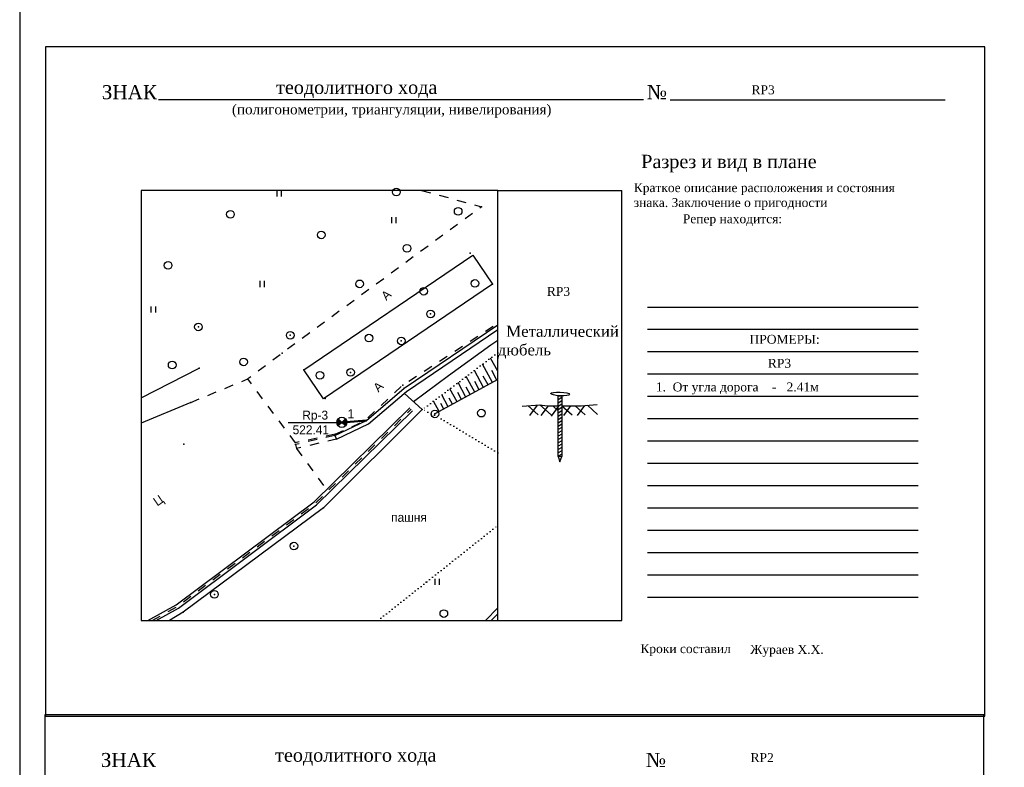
# Model space of a CAD drawing. Header units: millimetres. Extents: x 767170 to 66149698, y -983507 to 2493658.
# Tile 4 of 256: x 1201065 to 1297663, y -798294 to -725012. Entities that reach past the tile are written whole.
import ezdxf

# ---------------------------------------------------------------- set-up
doc = ezdxf.new("R2010")
doc.units = ezdxf.units.MM
for name, pattern in [('Д_ТРОТ_ТРУБА', [3, 1.5, -1.5]), ('ДОРОГИ_СТРОЯЩ', [9, 8, -1]), ('Контура низ откосов  Штриховая 0.1-0.5 - - - - - - -', [0.6, 0.1, -0.5])]:
    doc.linetypes.add(name, pattern=pattern)
for name, color, linetype in [('(002) Рамка', 7, 'Continuous'), ('(022) Возд. Линии', 7, 'Continuous'), ('(038) Деревья', 7, 'Continuous'), ('Кроки', 250, 'Continuous')]:
    doc.layers.add(name, color=color, linetype=linetype)
doc.styles.add('BM-431', font='txt')
doc.styles.add('D-431', font='txt')
doc.styles.add('S', font='txtwr', dxfattribs={"oblique": 15})
doc.styles.get("Standard").update_dxf_attribs({"font": 'isocpeui.ttf'})
doc.linetypes.add('ОГРАДА_БЕТ', pattern='A,4,["|",Standard,S=0.8,R=0,X=0,Y=-0.8],4', length=8)
doc.linetypes.add('ОТКОСЫ_НЕУКР', pattern='A,0.5,["|",Standard,S=1.2,R=0,X=0,Y=-1.2],1,["|",Standard,S=0.5,R=0,X=0,Y=-0.5],0.5', length=2)
doc.linetypes.add('ПОДПОРНАЯ СТЕНКА', pattern='A,2,["V",Standard,S=1.2,R=0,X=0,Y=-1.2],0.2,["V",Standard,S=0.8,R=0,X=0,Y=-0.8],0.25,["V",Standard,S=0.3,R=0,X=0,Y=-0.3],0.25', length=2.7)

# ---------------------------------------------------------------- blocks, each defined once
blk = doc.blocks.new('d-flat-19-flat-1')
at = {"layer": '(038) Деревья'}
blk.add_ellipse((0, 0), major_axis=(0.265, 0.265), ratio=1, start_param=5.497787, end_param=11.780972, dxfattribs=at)
blk = doc.blocks.new('d-flat-18-flat-1')
at = {"layer": '(038) Деревья'}
blk.add_ellipse((0, 0), major_axis=(0.265, 0.265), ratio=1, start_param=5.497787, end_param=11.780972, dxfattribs=at)
blk = doc.blocks.new('d-flat-17-flat-1')
at = {"layer": '(038) Деревья'}
blk.add_ellipse((0, 0), major_axis=(0.265, 0.265), ratio=1, start_param=5.497787, end_param=11.780972, dxfattribs=at)
blk = doc.blocks.new('d-flat-16-flat-1')
at = {"layer": '(038) Деревья'}
blk.add_ellipse((0, 0), major_axis=(0.265, 0.265), ratio=1, start_param=5.497787, end_param=11.780972, dxfattribs=at)
blk = doc.blocks.new('d-flat-15-flat-1')
at = {"layer": '(038) Деревья'}
blk.add_ellipse((0, 0), major_axis=(0.265, 0.265), ratio=1, start_param=5.497787, end_param=11.780972, dxfattribs=at)
blk = doc.blocks.new('d-flat-14-flat-1')
at = {"layer": '(038) Деревья'}
blk.add_ellipse((0, 0), major_axis=(0.265, 0.265), ratio=1, start_param=5.497787, end_param=11.780972, dxfattribs=at)
blk = doc.blocks.new('d-flat-13-flat-1')
at = {"layer": '(038) Деревья'}
blk.add_ellipse((0, 0), major_axis=(0.265, 0.265), ratio=1, start_param=5.497787, end_param=11.780972, dxfattribs=at)
blk = doc.blocks.new('d-flat-12-flat-1')
at = {"layer": '(038) Деревья'}
blk.add_ellipse((0, 0), major_axis=(0.265, 0.265), ratio=1, start_param=5.497787, end_param=11.780972, dxfattribs=at)
blk = doc.blocks.new('d-flat-11-flat-1')
at = {"layer": '(038) Деревья'}
blk.add_ellipse((0, 0), major_axis=(0.265, 0.265), ratio=1, start_param=5.497787, end_param=11.780972, dxfattribs=at)
blk = doc.blocks.new('d-flat-10-flat-1')
at = {"layer": '(038) Деревья'}
blk.add_ellipse((0, 0), major_axis=(0.265, 0.265), ratio=1, start_param=5.497787, end_param=11.780972, dxfattribs=at)
blk = doc.blocks.new('d-flat-9-flat-1')
at = {"layer": '(038) Деревья'}
blk.add_ellipse((0, 0), major_axis=(0.265, 0.265), ratio=1, start_param=5.497787, end_param=11.780972, dxfattribs=at)
blk = doc.blocks.new('I04010-flat-12-flat-1')
at = {"layer": 'Кроки'}
for p, q in [((-0.206, 0.004), (-0.206, 0.604)), ((0.194, 0.604), (0.194, 0.004))]:
    blk.add_line(p, q, dxfattribs=at)
blk = doc.blocks.new('I04010-flat-11-flat-1')
at = {"layer": 'Кроки'}
for p, q in [((-0.206, 0.004), (-0.206, 0.604)), ((0.194, 0.604), (0.194, 0.004))]:
    blk.add_line(p, q, dxfattribs=at)
blk = doc.blocks.new('I04010-flat-10-flat-1')
at = {"layer": 'Кроки'}
for p, q in [((-0.206, 0.004), (-0.206, 0.604)), ((0.194, 0.604), (0.194, 0.004))]:
    blk.add_line(p, q, dxfattribs=at)
blk = doc.blocks.new('I04010-flat-9-flat-1')
at = {"layer": 'Кроки'}
for p, q in [((-0.206, 0.004), (-0.206, 0.604)), ((0.194, 0.604), (0.194, 0.004))]:
    blk.add_line(p, q, dxfattribs=at)
blk = doc.blocks.new('I04010-flat-8-flat-1')
at = {"layer": 'Кроки'}
for p, q in [((-0.206, 0.004), (-0.206, 0.604)), ((0.194, 0.604), (0.194, 0.004))]:
    blk.add_line(p, q, dxfattribs=at)
blk = doc.blocks.new('d-flat-8-flat-1')
at = {"layer": '(038) Деревья'}
blk.add_ellipse((0, 0), major_axis=(0.265, 0.265), ratio=1, start_param=5.497787, end_param=11.780972, dxfattribs=at)
blk = doc.blocks.new('d-flat-7-flat-1')
at = {"layer": '(038) Деревья'}
blk.add_ellipse((0, 0), major_axis=(0.265, 0.265), ratio=1, start_param=5.497787, end_param=11.780972, dxfattribs=at)
blk = doc.blocks.new('I00110-flat-8')
h = blk.add_hatch(color=7)
edge = h.paths.add_edge_path()
edge.add_line((0.354, 0.354), (0, 0))
edge.add_line((0, 0), (0.354, -0.354))
edge.add_arc((0, 0), 0.5, 315, 405)
edge = h.paths.add_edge_path()
edge.add_line((-0.354, -0.354), (0, 0))
edge.add_line((0, 0), (-0.354, 0.354))
edge.add_arc((0, 0), 0.5, 135, 225)
at = {"color": 7}
for points in [[(0, 0), (-0.354, 0.354, 0.414214), (-0.354, -0.354)], [(0, 0), (0.354, -0.354, 0.414214), (0.354, 0.354)]]:
    blk.add_lwpolyline(points, format="xyb", close=True, dxfattribs=at)
blk.add_lwpolyline([(0.008, 0), (0.008, 0)], dxfattribs=at)
at = {"layer": 'Кроки'}
blk.add_circle((0, 0), 0.5, dxfattribs=at)
at = {"color": 4, "linetype": 'Continuous', "style": 'S', "oblique": 15}
blk.add_attdef('G', (0.692, 0.111), '', height=1, dxfattribs=at)
at = {"color": 4, "style": 'S', "oblique": 15}
blk.add_attdef('Z', (0.738, -1.15), '', height=1, dxfattribs=at)
blk = doc.blocks.new('d-flat-47')
at = {"layer": '(038) Деревья'}
blk.add_ellipse((0, 0), major_axis=(0.265, 0.265), ratio=1, start_param=5.497787, end_param=11.780972, dxfattribs=at)
blk = doc.blocks.new('d-flat-48')
at = {"layer": '(038) Деревья'}
blk.add_ellipse((0, 0), major_axis=(0.265, 0.265), ratio=1, start_param=5.497787, end_param=11.780972, dxfattribs=at)
blk = doc.blocks.new('d-flat-49')
at = {"layer": '(038) Деревья'}
blk.add_ellipse((0, 0), major_axis=(0.265, 0.265), ratio=1, start_param=5.497787, end_param=11.780972, dxfattribs=at)
blk = doc.blocks.new('d-flat-50')
at = {"layer": '(038) Деревья'}
blk.add_ellipse((0, 0), major_axis=(0.265, 0.265), ratio=1, start_param=5.497787, end_param=11.780972, dxfattribs=at)
blk = doc.blocks.new('d-flat-51')
at = {"layer": '(038) Деревья'}
blk.add_ellipse((0, 0), major_axis=(0.265, 0.265), ratio=1, start_param=5.497787, end_param=11.780972, dxfattribs=at)
blk = doc.blocks.new('d-flat-52')
at = {"layer": '(038) Деревья'}
blk.add_ellipse((0, 0), major_axis=(0.265, 0.265), ratio=1, start_param=5.497787, end_param=11.780972, dxfattribs=at)
blk = doc.blocks.new('d-flat-53')
at = {"layer": '(038) Деревья'}
blk.add_ellipse((0, 0), major_axis=(0.265, 0.265), ratio=1, start_param=5.497787, end_param=11.780972, dxfattribs=at)
blk = doc.blocks.new('d-flat-54')
at = {"layer": '(038) Деревья'}
blk.add_ellipse((0, 0), major_axis=(0.265, 0.265), ratio=1, start_param=5.497787, end_param=11.780972, dxfattribs=at)
blk = doc.blocks.new('d-flat-55')
at = {"layer": '(038) Деревья'}
blk.add_ellipse((0, 0), major_axis=(0.265, 0.265), ratio=1, start_param=5.497787, end_param=11.780972, dxfattribs=at)
blk = doc.blocks.new('d-flat-56')
at = {"layer": '(038) Деревья'}
blk.add_ellipse((0, 0), major_axis=(0.265, 0.265), ratio=1, start_param=5.497787, end_param=11.780972, dxfattribs=at)
blk = doc.blocks.new('A$C27c3a978')
at = {"layer": '(002) Рамка', "color": 0, "ltscale": 600}
blk.add_lwpolyline([(-311715, -223050), (238285, -223050), (238285, 226950), (-311715, 226950)], close=True, dxfattribs=at)
at = {"layer": 'Кроки', "ltscale": 600}
for p, q in [((-264812, -53920), (-265513, -52634)), ((-266203, -55504), (-267111, -53838)), ((-265334, -55031), (-266312, -53236)), ((-264899, -54794), (-265406, -53865)), ((-267941, -56451), (-268708, -55042)), ((-267072, -55978), (-267910, -54440)), ((-266638, -55741), (-267074, -54940)), ((-265768, -55268), (-266240, -54402)), ((-268810, -56924), (-269507, -55644)), ((-268376, -56688), (-268742, -56016)), ((-267507, -56214), (-267908, -55478)), ((-270548, -57871), (-271105, -56848)), ((-269679, -57398), (-270306, -56246)), ((-269245, -57161), (-269576, -56553)), ((-270114, -57634), (-270410, -57091)), ((-285391, -58939), (-280609, -58939))]:
    blk.add_line(p, q, dxfattribs=at)
at = {"layer": 'Кроки', "lineweight": -2, "ltscale": 600}
for points in [[(-309169, -22137), (-309169, -87735), (-217019, -87735), (-217019, -22137)], [(-309263, -87597), (-309263, -153195), (-217114, -153195), (-217114, -87597)]]:
    blk.add_lwpolyline(points, close=True, dxfattribs=at)
at = {"layer": 'Кроки', "lineweight": -2, "ltscale": 600, "elevation": 70}
for points in [[(-298081, -27294), (-250511, -27294)], [(-247901, -27311), (-220928, -27311)]]:
    blk.add_lwpolyline(points, dxfattribs=at)
at = {"layer": 'Кроки', "linetype": 'Continuous', "ltscale": 600}
for points in [[(-264812, -36193), (-299798, -36193), (-299798, -78364), (-264812, -78364), (-264812, -36193)], [(-258526, -56514), (-258890, -56725)], [(-258526, -56839), (-258890, -57050)], [(-262407, -57359), (-260689, -57231), (-259954, -57313), (-258890, -57313)], [(-261844, -57317), (-260845, -58212)], [(-260951, -57250), (-261699, -58274)], [(-260689, -57231), (-259582, -58209)], [(-259876, -57313), (-260578, -58274)], [(-258890, -57375), (-259580, -58319)], [(-259422, -57313), (-258890, -57791)], [(-258526, -57164), (-258890, -57375)], [(-258526, -57489), (-258890, -57700)], [(-258526, -57814), (-258890, -58025)], [(-258526, -57313), (-256636, -57313), (-255059, -57184)], [(-258526, -57313), (-257527, -58209)], [(-257690, -57330), (-258380, -58274)], [(-257225, -57313), (-256226, -58209)], [(-256298, -57286), (-257020, -58274)], [(-256021, -57263), (-255022, -58159)], [(-258526, -58139), (-258890, -58350)], [(-258526, -58464), (-258890, -58675)], [(-258526, -58790), (-258890, -59000)], [(-258526, -59115), (-258890, -59326)], [(-258526, -59440), (-258890, -59651)], [(-258526, -59765), (-258890, -59976)], [(-258526, -60090), (-258890, -60301)], [(-258526, -60415), (-258890, -60626)], [(-258526, -60740), (-258890, -60951)], [(-258526, -61065), (-258890, -61276)], [(-258526, -61390), (-258890, -61601)], [(-258526, -61716), (-258890, -61926)], [(-258526, -62041), (-258890, -62252)], [(-258890, -62278), (-258713, -62809), (-258526, -62278)]]:
    blk.add_lwpolyline(points, dxfattribs=at)
at = {"layer": 'Кроки', "linetype": 'Д_ТРОТ_ТРУБА', "ltscale": 600, "flags": 128}
for points in [[(-272294, -36193), (-266412, -37811), (-285950, -52147), (-289334, -54678)], [(-280770, -60094), (-277901, -58813), (-274138, -55282), (-264812, -49213)], [(-294930, -56983), (-289334, -54678)], [(-284652, -60939), (-289334, -54678)], [(-280770, -60094), (-284689, -60947)], [(-284560, -61502), (-281616, -65516)]]:
    blk.add_lwpolyline(points, dxfattribs=at)
at = {"layer": 'Кроки', "lineweight": -2, "ltscale": 600}
for points in [[(-264812, -78364), (-252630, -78364), (-252630, -36193)], [(-250131, -47629), (-223579, -47629)], [(-250131, -49815), (-223579, -49815)], [(-250131, -52002), (-223579, -52002)], [(-250131, -54188), (-223579, -54188)], [(-250131, -56375), (-223579, -56375)], [(-250131, -58562), (-223579, -58562)], [(-250131, -60748), (-223579, -60748)], [(-250131, -62935), (-223579, -62935)], [(-250131, -65122), (-223579, -65122)], [(-250131, -67308), (-223579, -67308)], [(-250131, -69495), (-223579, -69495)], [(-250131, -71681), (-223579, -71681)], [(-250131, -73868), (-223579, -73868)], [(-250131, -76055), (-223579, -76055)]]:
    blk.add_lwpolyline(points, dxfattribs=at)
at = {"layer": 'Кроки', "color": 7, "ltscale": 600, "flags": 128}
blk.add_lwpolyline([(-264812, -36193), (-252630, -36193)], dxfattribs=at)
at = {"layer": 'Кроки', "ltscale": 600}
blk.add_lwpolyline([(-283839, -53782), (-267262, -42541), (-265333, -45385), (-281910, -56626)], close=True, dxfattribs=at)
at = {"layer": 'Кроки', "ltscale": 600, "flags": 128}
for points in [[(-280791, -60211), (-277707, -58756), (-273995, -55586), (-264812, -49360)], [(-280791, -60211), (-280620, -60573)], [(-265463, -78364), (-264812, -77702)]]:
    blk.add_lwpolyline(points, dxfattribs=at)
at = {"layer": 'Кроки', "linetype": 'ПОДПОРНАЯ СТЕНКА', "ltscale": 600, "flags": 128}
for points in [[(-280620, -60573), (-277488, -59095), (-273752, -55904), (-264812, -49844)], [(-273970, -56090), (-272214, -57684), (-281898, -67300), (-295693, -77534), (-297015, -78364)]]:
    blk.add_lwpolyline(points, dxfattribs=at)
at = {"layer": 'Кроки', "color": 3, "ltscale": 600}
blk.add_lwpolyline([(-273092, -56887), (-269656, -54347), (-265484, -51335), (-264812, -50884)], dxfattribs=at)
at = {"layer": 'Кроки', "linetype": 'Контура низ откосов  Штриховая 0.1-0.5 - - - - - - -', "ltscale": 600}
blk.add_lwpolyline([(-264812, -52106), (-272214, -57684)], dxfattribs=at)
at = {"layer": 'Кроки', "linetype": 'ОТКОСЫ_НЕУКР', "ltscale": 600}
for points in [[(-299798, -56515), (-294096, -53634)], [(-294930, -56983), (-299798, -59029)]]:
    blk.add_lwpolyline(points, dxfattribs=at)
at = {"layer": 'Кроки', "ltscale": 600}
for points in [[(-264812, -54747), (-270983, -58108)], [(-299134, -78364), (-296365, -76810), (-282841, -66717), (-273452, -57515)], [(-298317, -78364), (-296147, -77146), (-282580, -67021), (-273172, -57801)]]:
    blk.add_lwpolyline(points, dxfattribs=at)
at = {"layer": 'Кроки', "linetype": 'Continuous', "ltscale": 600}
blk.add_lwpolyline([(-258890, -56331), (-258526, -56331), (-258526, -62278), (-258890, -62278)], close=True, dxfattribs=at)
at = {"layer": 'Кроки', "color": 3, "linetype": 'Д_ТРОТ_ТРУБА', "ltscale": 600, "flags": 128}
blk.add_lwpolyline([(-298725, -78364), (-296256, -76978), (-282710, -66869), (-273312, -57658)], dxfattribs=at)
at = {"layer": 'Кроки', "linetype": 'Контура низ откосов  Штриховая 0.1-0.5 - - - - - - -', "ltscale": 600, "flags": 128}
for points in [[(-264812, -61906), (-270718, -58373), (-272214, -57684)], [(-276573, -78364), (-264812, -69038)]]:
    blk.add_lwpolyline(points, dxfattribs=at)
at = {"layer": 'Кроки', "color": 1, "lineweight": 50, "ltscale": 600, "flags": 128}
blk.add_lwpolyline([(-280111, -58933), (-277707, -58756)], dxfattribs=at)
at = {"layer": 'Кроки', "linetype": 'Д_ТРОТ_ТРУБА', "ltscale": 600}
for points in [[(-280791, -60211), (-284652, -61113)], [(-280620, -60573), (-284561, -61502)], [(-284652, -61113), (-284560, -61502)]]:
    blk.add_lwpolyline(points, dxfattribs=at)
at = {"layer": 'Кроки', "linetype": 'ОГРАДА_БЕТ', "ltscale": 600, "flags": 128}
blk.add_lwpolyline([(-266025, -78364), (-264812, -77132)], dxfattribs=at)
at = {"layer": 'Кроки', "linetype": 'Continuous'}
blk.add_ellipse((-258700, -56149), major_axis=(925, -39), ratio=0.196928, dxfattribs=at)
at = {"layer": 'Кроки', "color": 7, "linetype": 'ByBlock', "lineweight": -2}
for p in [(-266412, -37811), (-267535, -42342), (-265333, -45385), (-271405, -48310), (-294180, -49578), (-285176, -50401), (-274284, -50956), (-285950, -52147), (-294096, -53634), (-283839, -53782), (-279251, -54042), (-274138, -55282), (-273995, -55586), (-294930, -56983), (-281753, -56612), (-277707, -58756), (-270983, -58108), (-280111, -58933), (-280791, -60211), (-295619, -61068), (-284652, -61113), (-281898, -67300), (-284817, -71060), (-271821, -74595), (-292609, -75793), (-295693, -77534)]:
    blk.add_point(p, dxfattribs=at)
at = {"layer": 'Кроки'}
blk.add_point((-272214, -57684), dxfattribs=at)
at = {"layer": '(022) Возд. Линии', "xscale": 1000, "yscale": 1000, "zscale": 1000}
for name, p in [('I04010-flat-11-flat-1', (-286260, -36811)), ('d-flat-12-flat-1', (-274767, -36361)), ('d-flat-10-flat-1', (-291041, -38542)), ('d-flat-16-flat-1', (-268697, -38246)), ('I04010-flat-12-flat-1', (-275002, -39424)), ('d-flat-11-flat-1', (-282128, -40556)), ('d-flat-15-flat-1', (-273718, -41874)), ('d-flat-9-flat-1', (-297157, -43546)), ('I04010-flat-10-flat-1', (-287909, -45672)), ('d-flat-14-flat-1', (-278374, -45358)), ('d-flat-56', (-267055, -45317)), ('d-flat-55', (-272072, -46079)), ('I04010-flat-9-flat-1', (-298598, -48171)), ('d-flat-54', (-271405, -48310)), ('d-flat-50', (-294180, -49578)), ('d-flat-51', (-285176, -50401)), ('d-flat-18-flat-1', (-277447, -50671)), ('d-flat-53', (-274284, -50956)), ('d-flat-7-flat-1', (-296755, -53314)), ('d-flat-13-flat-1', (-289747, -53007)), ('d-flat-17-flat-1', (-282261, -54324)), ('d-flat-52', (-279251, -54042)), ('d-flat-49', (-270983, -58108)), ('d-flat-19-flat-1', (-266416, -58032)), ('I00110-flat-8', (-280111, -58933)), ('d-flat-48', (-284817, -71060)), ('I04010-flat-8-flat-1', (-270743, -74867)), ('d-flat-47', (-292609, -75793)), ('d-flat-8-flat-1', (-270105, -77681))]:
    blk.add_blockref(name, p, dxfattribs=at)
at = {"layer": 'Кроки', "linetype": 'ДОРОГИ_СТРОЯЩ', "style": 'BM-431'}
for s, rotation, p in [('A', 42.10669, (-275750, -47041)), ('A', 43.65703, (-276519, -56031)), ('Ц', 34.6976, (-298221, -67186))]:
    blk.add_text(s, height=875, rotation=rotation, dxfattribs=at).set_placement(p)
at = {"layer": 'Кроки', "style": 'D-431'}
for s, p in [('Rp-3', (-283993, -58664)), ('522.41', (-284941, -60098))]:
    blk.add_text(s, height=875, dxfattribs=at).set_placement(p)
at = {"layer": 'Кроки', "color": 1, "lineweight": 50, "style": 'D-431'}
blk.add_text('1', height=875, dxfattribs=at).set_placement((-279550, -58536))
at = {"layer": 'Кроки', "color": 0, "linetype": 'ByBlock', "style": 'BM-431'}
blk.add_text('пашня', height=875, dxfattribs=at).set_placement((-275277, -68683))
at = {"layer": 'Кроки', "style": 'BM-431'}
for s, insert, char_height, width, attachment_point in [('{\\fTimes New Roman|b0|i0|c204|p18;ЗНАК}', (-303661, -25881, 70), 1373.15, 6797.73, 1), ('{\\fTimes New Roman|b0|i0|c204|p18;теодолитного хода}', (-286558, -25435, 994), 1307.36, 24518.41, 1), ('{\\fTimes New Roman|b0|i0|c204|p18;№}', (-250188, -25881, 70), 1373.15, 3619.24, 1), ('{\\fTimes New Roman|b0|i0|c0|p18;RP3}', (-239917, -25899), 874.64, 3461.23, 1), ('{\\fTimes New Roman|b0|i0|c204|p18;(полигонометрии, триангуляции, нивелирования)}', (-290892, -27764, 70), 980.82, 31420.82, 1), ('{\\fTimes New Roman|b0|i0|c204|p18;Разрез и вид в плане}', (-250738, -32704, 994), 1307.36, 24518.41, 1), ('{\\fTimes New Roman|b0|i0|c204|p18;Краткое описание расположения и состояния\\fTimes New Roman|b0|i0|c0|p18;\\P\\fTimes New Roman|b0|i0|c204|p18;знака.\\fTimes New Roman|b0|i0|c0|p18; \\fTimes New Roman|b0|i0|c204|p18;Заключение о пригодности}', (-251468, -35492), 874.642, 27832.41, 1), ('\\pi26.53,l0.8752,t3.11;{\\fTimes New Roman|b0|i0|c204|p18;                 \\fTimes New Roman|b0|i0|c0|p18; \\fTimes New Roman|b0|i0|c204|p18;Репер находится:}', (-252630, -38542), 874.642, 35610.4, 1), ('{\\fTimes New Roman|b0|i0|c0|p18;RP3}', (-259993, -45663), 874.64, 3461.23, 1), ('\\pi-2.187,l2.187,t2.559;{\\fTimes New Roman|b0|i0|c204|p18;  Металлический \\fTimes New Roman|b0|i0|c0|p18;                      \\fTimes New Roman|b0|i0|c204|p18;       дюбель}', (-264812, -49458), 1093.302, 13931.06, 1), ('{\\fTimes New Roman|b0|i0|c204|p18;ПРОМЕРЫ:}', (-240110, -50357), 874.64, 6863.01, 1), ('{\\fTimes New Roman|b0|i0|c0|p18;RP3}', (-238310, -52710), 874.64, 3461.23, 1), ('{\\fTimes New Roman|b0|i0|c204|p18;Кроки составил}', (-241953, -80680), 874.64, 24996.32, 3), ('{\\fTimes New Roman|b0|i0|c204|p18;Жураев Х.Х.}', (-240036, -80755), 874.64, 24996.32, 1), ('{\\fTimes New Roman|b0|i0|c204|p18;ЗНАК}', (-303756, -91342, 70), 1373.15, 6797.73, 1), ('{\\fTimes New Roman|b0|i0|c204|p18;теодолитного хода}', (-286652, -90895, 994), 1307.36, 24518.41, 1), ('{\\fTimes New Roman|b0|i0|c204|p18;№}', (-250283, -91342, 70), 1373.15, 3619.24, 1), ('{\\fTimes New Roman|b0|i0|c0|p18;RP2}', (-240012, -91360), 874.64, 3461.23, 1)]:
    blk.add_mtext(s, dxfattribs=dict(at, insert=insert, char_height=char_height, width=width, attachment_point=attachment_point))
at = {"layer": 'Кроки', "color": 1, "insert": (-249303, -55027), "char_height": 874.642, "width": 27832.41, "attachment_point": 1, "style": 'BM-431'}
blk.add_mtext('{\\fTimes New Roman|b0|i0|c204|p18;\\C256;1.  От угла дорога    \\fTimes New Roman|b0|i0|c0|p18;-\\fTimes New Roman|b0|i0|c204|p18;   2.41м\\P\\fTimes New Roman|b0|i0|c0|p18;\\P }', dxfattribs=at)

msp = doc.modelspace()

# ---------------------------------------------------------------- block references
msp.add_blockref('A$C27c3a978', (1512780.29, -705547.05))

doc.saveas('drawing.dxf')
